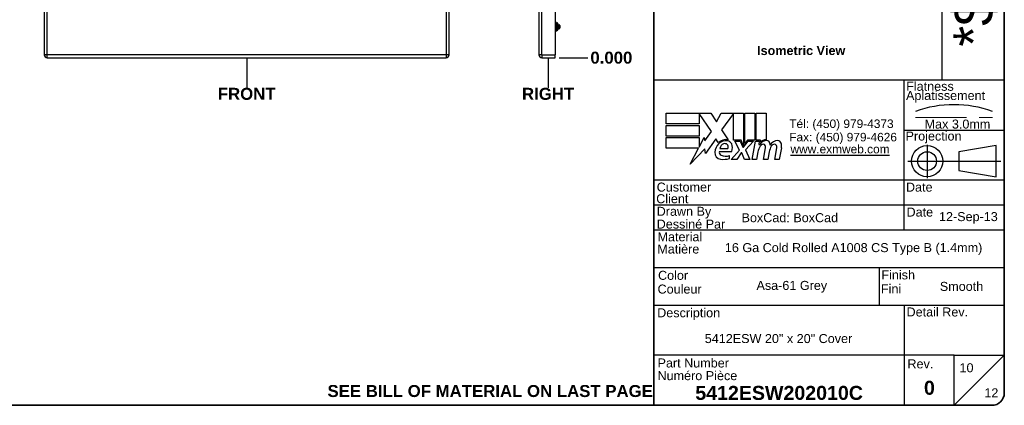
# Model space of a CAD drawing. Header units: inches. Extents: x 0 to 101, y -11 to 66.
# Tile 93 of 118: x 41 to 100, y 2 to 25. Entities that reach past the tile are written whole.
import ezdxf
from ezdxf.enums import TextEntityAlignment as Align

# ---------------------------------------------------------------- set-up
doc = ezdxf.new("R2010")
doc.units = ezdxf.units.IN
doc.header["$LTSCALE"] = 6.067211
doc.header["$MEASUREMENT"] = 0
doc.linetypes.add('CHAIN', pattern=[0.7087, 0.4724, -0.0591, 0.1181, -0.0591])
doc.linetypes.add('DASHED', pattern=[0.2067, 0.1654, -0.0413])
doc.layers.get('0').update_dxf_attribs({"lineweight": 25})
for name, color, linetype, lineweight in [('Centerline(ANSI)', 7, 'Continuous', 25), ('Dimensions(ANSI)', 7, 'Continuous', 25), ('Sketch Geometry(ANSI)', 7, 'Continuous', 25), ('Symbols(ANSI)', 7, 'Continuous', 25), ('Visible Edges(ANSI)', 7, 'Continuous', 25), ('Visible Tangent Edges(ANSI)', 7, 'Continuous', 25)]:
    doc.layers.add(name, color=color, linetype=linetype, lineweight=lineweight)
doc.styles.add('Current-ANSI', font='arial.ttf')
doc.styles.add('Dimension-ANSI', font='arialbd.ttf')
doc.styles.add('Text Style44', font='arialbd.ttf')
doc.styles.add('Text Style83', font='FRE3OF9X.TTF')
doc.dimstyles.new('INCH-ANSI', dxfattribs={"dimscale": 6.067211, "dimtxt": 0.12, "dimasz": 0.098425, "dimexe": 0.04, "dimexo": 0.04, "dimgap": 0.031496, "dimtad": 0, "dimtih": 1, "dimtoh": 1, "dimdec": 3, "dimrnd": 1e-08, "dimzin": 0, "dimdsep": 46, "dimtxsty": 'Dimension-ANSI', "dimcen": 0.09, "dimdle": 0.312, "dimclrd": 179, "dimclre": 179, "dimclrt": 7, "dimadec": 1, "dimazin": 0, "dimtfac": 1, "dimtdec": 3, "dimtofl": 0, "dimtmove": 0, "dimatfit": 3, "dimfxl": 1, "dimtolj": 1, "dimtzin": 4, "dimlwd": 25, "dimlwe": 25, "dimarcsym": 0})

# ---------------------------------------------------------------- blocks, each defined once
blk = doc.blocks.new('Title Blocks EXM - ANSI B')
for p, q in [((13.3719, 3.063), (13.3719, 3.17)), ((13.3719, 3.17), (13.8179, 3.17)), ((13.8239, 2.989), (13.7009, 3.1679)), ((13.7009, 3.1679), (13.7009, 3.063)), ((13.8179, 3.17), (13.8766, 3.0829)), ((13.8766, 3.0829), (13.9229, 3.17)), ((13.9229, 3.17), (14.1459, 3.17)), ((14.0459, 3.1658), (13.9239, 3.0025)), ((14.0459, 2.9005), (14.0459, 3.1658)), ((14.1459, 3.17), (14.1459, 2.8416)), ((14.1599, 3.17), (14.2589, 3.17)), ((14.1599, 2.866), (14.1599, 3.17)), ((14.2589, 3.17), (14.2589, 2.9005)), ((14.2729, 3.17), (14.3719, 3.17)), ((14.2729, 2.9005), (14.2729, 3.17)), ((14.3719, 3.17), (14.3719, 2.905)), ((13.7009, 3.063), (13.3719, 3.063)), ((13.3719, 3.049), (13.7009, 3.049)), ((13.3719, 2.942), (13.3719, 3.049)), ((13.7009, 3.049), (13.7009, 2.942)), ((13.7584, 2.8954), (13.8239, 2.989)), ((13.9239, 3.0025), (13.9929, 2.903)), ((13.7009, 2.942), (13.3719, 2.942)), ((13.3719, 2.82), (13.3719, 2.927)), ((13.3719, 2.927), (13.7009, 2.927)), ((13.7009, 2.831), (13.7519, 2.929)), ((13.7009, 2.927), (13.7009, 2.831)), ((13.7519, 2.929), (13.7584, 2.8954)), ((13.8699, 2.9145), (13.7651, 2.7677)), ((13.893, 2.876), (13.8699, 2.9145)), ((14.1209, 2.9005), (14.0459, 2.9005)), ((14.0589, 2.891), (14.1129, 2.891)), ((14.1049, 2.802), (14.0589, 2.891)), ((14.1129, 2.891), (14.1389, 2.8297)), ((14.1459, 2.8416), (14.1209, 2.9005)), ((14.1459, 2.8297), (14.1904, 2.891)), ((14.1849, 2.9005), (14.1599, 2.866)), ((14.2449, 2.891), (14.1639, 2.8026)), ((14.2589, 2.9005), (14.1849, 2.9005)), ((14.1904, 2.891), (14.2449, 2.891)), ((14.2319, 2.709), (14.264, 2.891)), ((14.264, 2.891), (14.3019, 2.891)), ((14.3139, 2.9005), (14.2729, 2.9005)), ((14.3019, 2.891), (14.2991, 2.859)), ((14.2991, 2.859), (14.3087, 2.859)), ((14.3121, 2.88), (14.3139, 2.9005)), ((13.6951, 2.82), (13.3719, 2.82)), ((13.6123, 2.661), (13.6951, 2.82)), ((13.7585, 2.815), (13.6123, 2.661)), ((13.7651, 2.7677), (13.7585, 2.815)), ((13.9049, 2.788), (14.0269, 2.788)), ((13.9099, 2.818), (13.9899, 2.818)), ((14.0229, 2.709), (14.1049, 2.802)), ((14.1219, 2.774), (14.0769, 2.709)), ((14.1299, 2.774), (14.1219, 2.774)), ((14.1549, 2.709), (14.1299, 2.774)), ((14.1389, 2.8297), (14.1459, 2.8297)), ((14.1639, 2.8026), (14.2089, 2.709)), ((14.2891, 2.784), (14.2759, 2.709)), ((14.3449, 2.709), (14.3651, 2.824)), ((14.4021, 2.784), (14.3889, 2.709)), ((14.4568, 2.709), (14.4771, 2.824)), ((14.523, 2.8232), (14.5008, 2.709)), ((14.0049, 2.718), (14.0049, 2.748)), ((14.0769, 2.709), (14.0229, 2.709)), ((14.2089, 2.709), (14.1549, 2.709)), ((14.2759, 2.709), (14.2319, 2.709)), ((14.3889, 2.709), (14.3449, 2.709)), ((14.5008, 2.709), (14.4568, 2.709))]:
    blk.add_line(p, q)
for centre, radius, start, end in [((13.9913, 2.772), 0.1327, 134.16843, 176.56465), ((13.9683, 2.7958), 0.11, 77.07905, 133.17854), ((13.9683, 2.7958), 0.0996, 80.40854, 134.16843), ((13.9654, 2.8111), 0.056, 109.37968, 172.99755), ((13.959, 2.8295), 0.0365, 51.16516, 109.37968), ((13.9619, 2.8332), 0.0318, 331.45471, 51.16516), ((13.9805, 2.8435), 0.0507, 23.84447, 85.08017), ((13.9409, 2.826), 0.094, 336.15553, 23.84447), ((14.3761, 2.8159), 0.08, 89.47765, 147.41137), ((14.3463, 2.8176), 0.042, 96.03001, 147.59924), ((14.3702, 2.825), 0.08, 88.79525, 136.5849), ((14.344, 2.8395), 0.02, 23.55712, 96.03001), ((14.3766, 2.8621), 0.0338, 16.9928, 89.47765), ((14.3171, 2.8439), 0.096, 3.6169, 16.9928), ((14.4864, 2.814), 0.0819, 89.6788, 153.95078), ((14.4583, 2.8176), 0.042, 96.10268, 147.60833), ((14.456, 2.8395), 0.02, 23.54875, 96.10268), ((14.4867, 2.8609), 0.035, 18.47479, 89.6788), ((14.4288, 2.8415), 0.096, 349, 18.47479), ((13.9245, 2.776), 0.0658, 176.56465, 261.56052), ((13.9355, 2.7789), 0.032, 163.52609, 244.67838), ((14.4417, 2.757), 0.155, 147.59924, 170), ((14.3248, 2.8311), 0.041, 350, 23.55712), ((14.5551, 2.7593), 0.155, 148.55841, 170.82565), ((14.4367, 2.8311), 0.041, 349.9922, 23.54875), ((13.9446, 2.9112), 0.2024, 261.56052, 287.33425), ((13.9656, 2.8424), 0.1023, 244.67838, 292.56091)]:
    blk.add_arc(centre, radius, start, end)
at = {"layer": 'Centerline(ANSI)', "linetype": 'DASHED', "lineweight": 18, "ltscale": 0.507983}
blk.add_line((15.8615, 3.1283), (16.6325, 3.1283), dxfattribs=at)
at = {"layer": 'Centerline(ANSI)', "linetype": 'CHAIN', "ltscale": 0.185148}
blk.add_line((15.979, 2.8548), (15.979, 2.5213), dxfattribs=at)
at = {"layer": 'Centerline(ANSI)', "linetype": 'CHAIN', "ltscale": 0.437897}
blk.add_line((15.7859, 2.691), (16.7169, 2.691), dxfattribs=at)
at = {"layer": 'Sketch Geometry(ANSI)'}
for p, q in [((13.25, 10.687), (16.625, 10.687)), ((13.5, 10.687), (13.5, 8.625)), ((15.375, 10.687), (15.375, 8.625)), ((16.125, 10.687), (16.125, 3.5)), ((16.75, 10.562), (16.75, 0.375)), ((13.25, 10.5), (16.75, 10.5)), ((13.25, 10.125), (16.75, 10.125)), ((13.25, 9.75), (16.75, 9.75)), ((16.75, 9.375), (13.25, 9.375)), ((13.25, 9), (16.75, 9)), ((16.75, 9), (16.75, 8.625)), ((13.25, 8.625), (16.75, 8.625)), ((16.75, 3.5), (13.25, 3.5)), ((15.75, 2), (15.75, 3.5)), ((15.75, 3), (16.75, 3)), ((16.6692, 2.847), (16.2942, 2.7845)), ((16.2942, 2.7845), (16.2942, 2.5975)), ((16.6692, 2.535), (16.6692, 2.847)), ((16.2942, 2.5975), (16.6692, 2.535)), ((16.75, 2.5), (13.25, 2.5)), ((16.75, 2.25), (13.25, 2.25)), ((16.75, 2), (13.25, 2)), ((13.25, 1.6292), (16.75, 1.6292)), ((15.4988, 1.6292), (15.4988, 1.25)), ((13.25, 1.25), (16.75, 1.25)), ((15.75, 1.25), (15.75, 0.75)), ((15.75, 0.75), (13.25, 0.75)), ((16.25, 0.75), (15.75, 0.75)), ((15.75, 0.75), (15.75, 0.25)), ((16.25, 0.25), (16.25, 0.75)), ((16.25, 0.75), (16.75, 0.75)), ((16.25, 0.25), (16.75, 0.75)), ((16.625, 0.25), (13.25, 0.25))]:
    blk.add_line(p, q, dxfattribs=at)
at = {"layer": 'Sketch Geometry(ANSI)', "linetype": 'Continuous', "lineweight": 35}
for p, q in [((13.25, 8.625), (13.25, 10.687)), ((13.25, 8.625), (13.25, 3.5)), ((13.25, 0.25), (13.25, 3.5))]:
    blk.add_line(p, q, dxfattribs=at)
at = {"layer": 'Sketch Geometry(ANSI)'}
for radius in [0.156, 0.0935]:
    blk.add_circle((15.979, 2.691), radius, dxfattribs=at)
for centre, radius, start, end in [((16.625, 10.562), 0.125, 0, 90), ((16.247, 2.1118), 1.1434, 70.29735, 109.70265), ((16.625, 0.375), 0.125, 270, 0)]:
    blk.add_arc(centre, radius, start, end, dxfattribs=at)
at = {"layer": 'Symbols(ANSI)', "color": 7, "char_height": 0.09, "style": 'Current-ANSI'}
for s, insert, width, attachment_point in [('No.', (13.3727, 10.5947), 0.250391, 5), ('Revisions', (14.4395, 10.5958), 1.873306, 5), ('Date', (15.7494, 10.5928), 0.751347, 5), ('By/Par', (16.4354, 10.5938), 0.622018, 5), ('BoxCad: BoxCad', (14.1257, 2.1251), 1.623619, 4), ('Date', (15.7734, 2.1356), 0.265541, 7), ('Rev.', (15.7827, 0.6181), 0.258544, 7)]:
    blk.add_mtext(s, dxfattribs=dict(at, insert=insert, width=width, attachment_point=attachment_point))
for s, insert, attachment_point in [('\\fArial|b1|i0;{\\H0.0900;Isometric View}', (14.2811, 3.8417), 1), ('Flatness', (15.7699, 3.3932), 7), ('Aplatissement', (15.7685, 3.2751), 7), ('Max 3.0mm', (15.9539, 3.0153), 7), ('Projection', (15.7637, 2.8698), 7), ('Customer', (13.2778, 2.3855), 7), ('Date', (15.7677, 2.385), 7), ('Client', (13.273, 2.269), 7), ('Drawn By', (13.2779, 2.1175), 7), ('Dessiné Par', (13.2779, 2.0156), 7), ('Material', (13.2861, 1.8886), 7), ('Matière', (13.2843, 1.7661), 7), ('Color', (13.2914, 1.5033), 7), ('Finish', (15.5226, 1.5076), 7), ('Couleur', (13.2867, 1.3658), 7), ('Fini', (15.5179, 1.37), 7), ('Description', (13.2829, 1.1031), 7), ('Detail Rev.', (15.7736, 1.137), 7), ('Part Number', (13.2867, 0.6271), 7), ('Numéro Pièce', (13.2862, 0.5004), 7)]:
    blk.add_mtext(s, dxfattribs=dict(at, insert=insert, attachment_point=attachment_point))
at = {"layer": 'Symbols(ANSI)', "color": 7, "insert": (14.6019, 3.1074), "char_height": 0.085, "attachment_point": 1, "line_spacing_factor": 0.944221, "style": 'Current-ANSI'}
blk.add_mtext('\\fArial|b0|i0;{\\H0.0850;Tél: (450) 979-4373\\PFax: (450) 979-4626}', dxfattribs=at)
at = {"layer": 'Symbols(ANSI)', "color": 5, "true_color": 0x0000ff, "insert": (14.6145, 2.8542), "char_height": 0.085, "attachment_point": 1, "style": 'Dimension-ANSI'}
blk.add_mtext('\\fArial|b0|i0;{\\H0.0850;\\Lwww.exmweb.com}', dxfattribs=at)
at = {"layer": 'Symbols(ANSI)', "color": 7, "style": 'Current-ANSI'}
for tag, p in [('REV1', (13.3753, 10.3127)), ('REV1DATE', (15.7496, 10.31)), ('REV1BY', (16.4371, 10.3133)), ('REV2', (13.3734, 9.9377)), ('REV2DATE', (15.7475, 9.9406)), ('REV2BY', (16.4372, 9.9385)), ('REV3', (13.3741, 9.563)), ('REV3DATE', (15.7516, 9.563)), ('REV3BY', (16.4372, 9.5635)), ('REV4', (13.3766, 9.1879)), ('REV4DATE', (15.7516, 9.1879)), ('REV4BY', (16.4411, 9.1885)), ('REV5', (13.3734, 8.8129)), ('REV5DATE', (15.7516, 8.8129)), ('REV5BY', (16.4379, 8.8113)), ('MFG_APPROVED_DATE', (16.3934, 2.3745)), ('DETAIL_REV', (16.2494, 0.9257))]:
    blk.add_attdef(tag, text='', height=0.09, dxfattribs=at).set_placement(p, align=Align.MIDDLE_CENTER)
for tag, p in [('REV1DESC', (13.5255, 10.3098)), ('REV2DESC', (13.5253, 9.9374)), ('REV3DESC', (13.528, 9.5635)), ('REV4DESC', (13.533, 9.1903)), ('REV5DESC', (13.5322, 8.8113)), ('COMPANY', (14.1202, 2.375))]:
    blk.add_attdef(tag, text='', height=0.09, dxfattribs=at).set_placement(p, align=Align.MIDDLE_LEFT)
at = {"layer": 'Symbols(ANSI)', "color": 7, "style": 'Text Style83'}
blk.add_attdef('BARCODE_001', (16.6422, 3.8355), '', height=0.4, rotation=90, dxfattribs=at)
at = {"layer": 'Symbols(ANSI)', "color": 7}
for tag, p, height, style in [('IDW_DATE_001', (16.0977, 2.0916), 0.09, 'Current-ANSI'), ('MATERIEL_001', (13.9591, 1.7815), 0.09, 'Current-ANSI'), ('COLOR_001', (14.2747, 1.4037), 0.09, 'Current-ANSI'), ('FINISH_001', (16.106, 1.3941), 0.09, 'Current-ANSI'), ('IDW_DESC_001', (13.7581, 0.8726), 0.09, 'Current-ANSI'), ('Sheet_Number_001', (16.3026, 0.5807), 0.09, 'Current-ANSI'), ('IDW_REV_001', (15.9474, 0.3552), 0.14, 'Text Style44'), ('IDW_NAME_001', (13.6637, 0.3043), 0.14, 'Text Style44'), ('Number_of_sheets_001', (16.5509, 0.3301), 0.09, 'Current-ANSI')]:
    blk.add_attdef(tag, p, '', height=height, dxfattribs=dict(at, style=style))
blk = doc.blocks.new('*D18')
at = {"layer": 'Defpoints', "color": 0, "linetype": 'Continuous', "transparency": 16777216}
for p in [(73.029, 22.626), (73.029, 22.626), (75.017, 22.626)]:
    blk.add_point(p, dxfattribs=at)
at = {"layer": 'Dimensions(ANSI)', "color": 179, "linetype": 'Continuous', "lineweight": 25, "true_color": 0x262658, "transparency": 16777216}
blk.add_line((73.271, 22.626), (75.017, 22.626), dxfattribs=at)
at = {"layer": 'Dimensions(ANSI)', "color": 7, "linetype": 'Continuous', "lineweight": 25, "transparency": 16777216, "insert": (76.435, 22.626), "char_height": 0.7281, "attachment_point": 5, "style": 'Dimension-ANSI'}
blk.add_mtext('\\A1;0.000', dxfattribs=at)
blk = doc.blocks.new('*D19')
at = {"layer": 'Defpoints', "color": 0, "linetype": 'Continuous', "transparency": 16777216}
for p in [(73.029, 47.018), (75.017, 47.018), (73.029, 22.626)]:
    blk.add_point(p, dxfattribs=at)
at = {"layer": 'Dimensions(ANSI)', "color": 179, "linetype": 'Continuous', "lineweight": 25, "true_color": 0x262658, "transparency": 16777216}
blk.add_line((73.271, 47.018), (75.017, 47.018), dxfattribs=at)
at = {"layer": 'Dimensions(ANSI)', "color": 7, "linetype": 'Continuous', "lineweight": 25, "transparency": 16777216, "insert": (76.702, 47.018), "char_height": 0.7281, "attachment_point": 5, "style": 'Dimension-ANSI'}
blk.add_mtext('\\A1;19.803', dxfattribs=at)
blk = doc.blocks.new('FRONT-5412ESW202010B_merged.idw')
at = {"layer": 'Sketch Geometry(ANSI)'}
blk.add_line((0, 0.15), (0, -0.15), dxfattribs=at)
at = {"layer": 'Symbols(ANSI)', "color": 7, "insert": (0, -0.2119), "char_height": 0.12, "attachment_point": 5, "style": 'Dimension-ANSI'}
blk.add_mtext('\\fArial|b1|i0;FRONT', dxfattribs=at)
blk = doc.blocks.new('RIGHT')
at = {"layer": 'Sketch Geometry(ANSI)'}
blk.add_line((0, 0.15), (0, -0.15), dxfattribs=at)
at = {"layer": 'Symbols(ANSI)', "color": 7, "insert": (0, -0.2119), "char_height": 0.12, "attachment_point": 5, "style": 'Dimension-ANSI'}
blk.add_mtext('\\fArial|b1|i0;RIGHT', dxfattribs=at)
blk = doc.blocks.new('Borders 10_EXM - B (Inch)')
at = {"layer": 'Sketch Geometry(ANSI)', "linetype": 'Continuous', "lineweight": 35}
for p, q in [((16.5229, 0.3795), (16.5229, 10.5665)), ((0.3979, 0.2545), (16.3979, 0.2545))]:
    blk.add_line(p, q, dxfattribs=at)
blk.add_arc((16.3979, 0.3795), 0.125, 270, 0, dxfattribs=at)
at = {"layer": 'Symbols(ANSI)', "color": 7, "style": 'Current-ANSI'}
blk.add_attdef('FILENAME_AND_PATH_001', (5.9016, 10.7181), '', height=0.09, dxfattribs=at)

msp = doc.modelspace()

# ---------------------------------------------------------------- linework, layer by layer
at = {"layer": 'Visible Edges(ANSI)'}
for p, q in [((42.0684, 46.8385), (42.0684, 22.8056)), ((66.6026, 22.8056), (66.6026, 46.8385)), ((72.0433, 46.8385), (72.0433, 22.8056)), ((73.0287, 46.8385), (73.0287, 22.8056)), ((73.0287, 24.7801), (73.0802, 24.7801)), ((73.1284, 24.737), (73.1526, 24.737)), ((73.2011, 24.6885), (73.2011, 24.3248)), ((73.2223, 24.6172), (73.218, 24.6172)), ((73.224, 24.6158), (73.2234, 24.6164)), ((73.224, 24.6158), (73.224, 24.6152)), ((73.224, 24.6158), (73.2822, 24.6158)), ((73.224, 24.6152), (73.224, 24.551)), ((73.224, 24.551), (73.224, 24.4425)), ((73.321, 24.577), (73.321, 24.4363)), ((73.0287, 24.2332), (73.0802, 24.2332)), ((73.1284, 24.2763), (73.1526, 24.2763)), ((73.2011, 24.4434), (73.2017, 24.4432)), ((73.2028, 24.4131), (73.2011, 24.414)), ((73.2055, 24.3794), (73.2011, 24.3838)), ((73.224, 24.3975), (73.2234, 24.3969)), ((73.224, 24.4425), (73.224, 24.3975)), ((73.224, 24.3975), (73.2822, 24.3975)), ((73.0287, 22.6258), (73.0287, 22.8056)), ((42.2482, 22.6258), (66.4228, 22.6258)), ((72.2231, 22.6258), (73.0287, 22.6258))]:
    msp.add_line(p, q, dxfattribs=at)
at = {"layer": 'Visible Edges(ANSI)', "flags": 128}
for points in [[(73.2011, 24.6386), (73.202, 24.6377), (73.2029, 24.6368), (73.2038, 24.6359), (73.2046, 24.6351), (73.2055, 24.6342), (73.2064, 24.6333), (73.2073, 24.6324), (73.2082, 24.6315), (73.209, 24.6306), (73.2099, 24.6297), (73.2108, 24.6288), (73.2117, 24.6279), (73.2126, 24.627), (73.2134, 24.6262), (73.2143, 24.6253), (73.2152, 24.6244), (73.2161, 24.6235), (73.217, 24.6226), (73.2179, 24.6217), (73.2187, 24.6208), (73.2196, 24.6199), (73.2205, 24.619), (73.2214, 24.6181), (73.2223, 24.6172)], [(73.2223, 24.6131), (73.2214, 24.6139), (73.2205, 24.6148), (73.2196, 24.6157), (73.2187, 24.6165), (73.2179, 24.6174), (73.217, 24.6182), (73.2161, 24.6191), (73.2152, 24.62), (73.2143, 24.6208), (73.2134, 24.6217), (73.2126, 24.6225), (73.2117, 24.6234), (73.2108, 24.6242), (73.2099, 24.6251), (73.209, 24.6259), (73.2082, 24.6268), (73.2073, 24.6276), (73.2064, 24.6285), (73.2055, 24.6293), (73.2046, 24.6302), (73.2038, 24.631), (73.2029, 24.6319), (73.202, 24.6327), (73.2011, 24.6336)], [(73.2011, 24.5747), (73.202, 24.5745), (73.2029, 24.5742), (73.2038, 24.574), (73.2046, 24.5737), (73.2055, 24.5735), (73.2064, 24.5733), (73.2073, 24.573), (73.2082, 24.5728), (73.209, 24.5725), (73.2099, 24.5723), (73.2108, 24.572), (73.2117, 24.5718), (73.2126, 24.5715), (73.2134, 24.5713), (73.2143, 24.571), (73.2152, 24.5707), (73.2161, 24.5705), (73.217, 24.5702), (73.2179, 24.5699), (73.2187, 24.5697), (73.2196, 24.5694), (73.2205, 24.5691), (73.2214, 24.5689), (73.2223, 24.5686)], [(73.2223, 24.5686), (73.2214, 24.5685), (73.2205, 24.5684), (73.2196, 24.5683), (73.2187, 24.5682), (73.2178, 24.5682), (73.217, 24.5681), (73.2161, 24.568), (73.2152, 24.5679), (73.2143, 24.5678), (73.2134, 24.5677), (73.2126, 24.5676), (73.2117, 24.5675), (73.2108, 24.5674), (73.2099, 24.5674), (73.209, 24.5673), (73.2082, 24.5672), (73.2073, 24.5671), (73.2064, 24.567), (73.2055, 24.5669), (73.2046, 24.5668), (73.2038, 24.5667), (73.2029, 24.5667), (73.202, 24.5666), (73.2011, 24.5665)], [(73.2223, 24.5331), (73.2214, 24.5334), (73.2205, 24.5336), (73.2196, 24.5339), (73.2187, 24.5341), (73.2179, 24.5344), (73.217, 24.5346), (73.2161, 24.5349), (73.2152, 24.5351), (73.2143, 24.5354), (73.2134, 24.5356), (73.2126, 24.5359), (73.2117, 24.5361), (73.2108, 24.5364), (73.2099, 24.5366), (73.209, 24.5368), (73.2082, 24.5371), (73.2073, 24.5373), (73.2064, 24.5375), (73.2055, 24.5378), (73.2046, 24.538), (73.2038, 24.5382), (73.2029, 24.5384), (73.202, 24.5387), (73.2011, 24.5389)], [(73.2223, 24.6172), (73.2224, 24.6171), (73.2225, 24.617), (73.2227, 24.617), (73.2228, 24.6169), (73.2229, 24.6168), (73.223, 24.6167), (73.2231, 24.6166), (73.2232, 24.6165), (73.2233, 24.6164), (73.2234, 24.6164), (73.2235, 24.6163), (73.2235, 24.6162), (73.2236, 24.6161), (73.2237, 24.616), (73.2237, 24.6159), (73.2238, 24.6158), (73.2238, 24.6158), (73.2239, 24.6157), (73.2239, 24.6156), (73.2239, 24.6155), (73.2239, 24.6154), (73.224, 24.6153), (73.224, 24.6153), (73.224, 24.6152)], [(73.224, 24.6152), (73.224, 24.6151), (73.224, 24.615), (73.2239, 24.6149), (73.2239, 24.6148), (73.2239, 24.6147), (73.2239, 24.6147), (73.2238, 24.6146), (73.2238, 24.6145), (73.2237, 24.6144), (73.2237, 24.6143), (73.2236, 24.6142), (73.2235, 24.6141), (73.2235, 24.6141), (73.2234, 24.614), (73.2233, 24.6139), (73.2232, 24.6138), (73.2231, 24.6137), (73.223, 24.6136), (73.2229, 24.6135), (73.2228, 24.6134), (73.2226, 24.6134), (73.2225, 24.6133), (73.2224, 24.6132), (73.2223, 24.6131)], [(73.2223, 24.5686), (73.2224, 24.5679), (73.2225, 24.5671), (73.2227, 24.5664), (73.2228, 24.5657), (73.2229, 24.5649), (73.223, 24.5642), (73.2231, 24.5635), (73.2232, 24.5628), (73.2233, 24.562), (73.2234, 24.5613), (73.2235, 24.5606), (73.2235, 24.5598), (73.2236, 24.5591), (73.2237, 24.5584), (73.2237, 24.5576), (73.2238, 24.5569), (73.2238, 24.5562), (73.2239, 24.5555), (73.2239, 24.5547), (73.2239, 24.554), (73.2239, 24.5532), (73.224, 24.5525), (73.224, 24.5518), (73.224, 24.551)], [(73.224, 24.551), (73.224, 24.5503), (73.224, 24.5495), (73.2239, 24.5488), (73.2239, 24.548), (73.2239, 24.5473), (73.2239, 24.5465), (73.2238, 24.5458), (73.2238, 24.545), (73.2237, 24.5443), (73.2237, 24.5435), (73.2236, 24.5428), (73.2235, 24.5421), (73.2235, 24.5413), (73.2234, 24.5406), (73.2233, 24.5398), (73.2232, 24.5391), (73.2231, 24.5383), (73.223, 24.5376), (73.2229, 24.5368), (73.2228, 24.5361), (73.2226, 24.5353), (73.2225, 24.5346), (73.2224, 24.5339), (73.2223, 24.5331)], [(73.2011, 24.4599), (73.2011, 24.4591), (73.2012, 24.4584), (73.2012, 24.4577), (73.2012, 24.457), (73.2012, 24.4563), (73.2012, 24.4556), (73.2013, 24.4549), (73.2013, 24.4542), (73.2013, 24.4535), (73.2013, 24.4527), (73.2014, 24.4521), (73.2014, 24.4514), (73.2014, 24.4507), (73.2014, 24.45), (73.2015, 24.4493), (73.2015, 24.4486), (73.2015, 24.4479), (73.2015, 24.4472), (73.2015, 24.4465), (73.2016, 24.4459), (73.2016, 24.4452), (73.2016, 24.4445), (73.2016, 24.4438), (73.2017, 24.4432)], [(73.2223, 24.4267), (73.2214, 24.4266), (73.2205, 24.4265), (73.2196, 24.4265), (73.2187, 24.4264), (73.2178, 24.4263), (73.217, 24.4263), (73.2161, 24.4262), (73.2152, 24.4261), (73.2143, 24.426), (73.2134, 24.426), (73.2126, 24.4259), (73.2117, 24.4258), (73.2108, 24.4257), (73.2099, 24.4257), (73.209, 24.4256), (73.2082, 24.4255), (73.2073, 24.4255), (73.2064, 24.4254), (73.2055, 24.4253), (73.2046, 24.4252), (73.2038, 24.4252), (73.2029, 24.4251), (73.202, 24.425), (73.2011, 24.425)], [(73.2017, 24.4432), (73.2025, 24.4438), (73.2034, 24.4444), (73.2042, 24.4451), (73.2051, 24.4457), (73.206, 24.4463), (73.2068, 24.4469), (73.2077, 24.4476), (73.2085, 24.4482), (73.2094, 24.4488), (73.2102, 24.4494), (73.2111, 24.4501), (73.212, 24.4507), (73.2128, 24.4513), (73.2137, 24.4519), (73.2145, 24.4525), (73.2154, 24.4532), (73.2162, 24.4538), (73.2171, 24.4544), (73.218, 24.455), (73.2188, 24.4556), (73.2197, 24.4562), (73.2205, 24.4568), (73.2214, 24.4574), (73.2223, 24.458)], [(73.2223, 24.4267), (73.2214, 24.4261), (73.2206, 24.4256), (73.2198, 24.425), (73.219, 24.4245), (73.2182, 24.4239), (73.2174, 24.4234), (73.2166, 24.4228), (73.2158, 24.4222), (73.215, 24.4217), (73.2142, 24.4211), (73.2133, 24.4206), (73.2125, 24.42), (73.2117, 24.4194), (73.2109, 24.4189), (73.2101, 24.4183), (73.2093, 24.4177), (73.2085, 24.4172), (73.2077, 24.4166), (73.2069, 24.416), (73.206, 24.4154), (73.2052, 24.4149), (73.2044, 24.4143), (73.2036, 24.4137), (73.2028, 24.4131)], [(73.2028, 24.4131), (73.2029, 24.4105), (73.203, 24.408), (73.2032, 24.4055), (73.2033, 24.4031), (73.2034, 24.4009), (73.2035, 24.3987), (73.2036, 24.3967), (73.2038, 24.3947), (73.2039, 24.3929), (73.204, 24.3912), (73.2041, 24.3896), (73.2042, 24.388), (73.2043, 24.3867), (73.2045, 24.3854), (73.2046, 24.3842), (73.2047, 24.3832), (73.2048, 24.3823), (73.2049, 24.3815), (73.2051, 24.3808), (73.2052, 24.3803), (73.2053, 24.3798), (73.2054, 24.3795), (73.2055, 24.3794), (73.2057, 24.3793)], [(73.2057, 24.3793), (73.2064, 24.38), (73.207, 24.3807), (73.2077, 24.3814), (73.2084, 24.3821), (73.2091, 24.3828), (73.2098, 24.3835), (73.2105, 24.3842), (73.2112, 24.3849), (73.2119, 24.3856), (73.2126, 24.3863), (73.2133, 24.387), (73.214, 24.3877), (73.2147, 24.3884), (73.2153, 24.3891), (73.216, 24.3898), (73.2167, 24.3905), (73.2174, 24.3912), (73.2181, 24.3919), (73.2188, 24.3926), (73.2195, 24.3933), (73.2202, 24.394), (73.2209, 24.3947), (73.2216, 24.3954), (73.2223, 24.3961)], [(73.2223, 24.458), (73.2224, 24.4574), (73.2225, 24.4568), (73.2227, 24.4561), (73.2228, 24.4555), (73.2229, 24.4548), (73.223, 24.4542), (73.2231, 24.4535), (73.2232, 24.4529), (73.2233, 24.4523), (73.2234, 24.4516), (73.2235, 24.451), (73.2235, 24.4503), (73.2236, 24.4497), (73.2237, 24.449), (73.2237, 24.4484), (73.2238, 24.4477), (73.2238, 24.4471), (73.2239, 24.4464), (73.2239, 24.4458), (73.2239, 24.4451), (73.2239, 24.4445), (73.224, 24.4438), (73.224, 24.4432), (73.224, 24.4425)], [(73.224, 24.4425), (73.224, 24.4419), (73.224, 24.4412), (73.2239, 24.4405), (73.2239, 24.4399), (73.2239, 24.4392), (73.2239, 24.4385), (73.2238, 24.4379), (73.2238, 24.4372), (73.2237, 24.4365), (73.2237, 24.4359), (73.2236, 24.4352), (73.2235, 24.4346), (73.2235, 24.4339), (73.2234, 24.4333), (73.2233, 24.4326), (73.2232, 24.4319), (73.2231, 24.4313), (73.223, 24.4306), (73.2229, 24.43), (73.2228, 24.4293), (73.2226, 24.4287), (73.2225, 24.428), (73.2224, 24.4273), (73.2223, 24.4267)], [(73.2223, 24.3961), (73.2223, 24.3961), (73.2224, 24.3962), (73.2224, 24.3962), (73.2225, 24.3962), (73.2225, 24.3963), (73.2226, 24.3963), (73.2226, 24.3963), (73.2227, 24.3964), (73.2227, 24.3964), (73.2228, 24.3965), (73.2228, 24.3965), (73.2229, 24.3965), (73.2229, 24.3966), (73.223, 24.3966), (73.223, 24.3966), (73.223, 24.3967), (73.2231, 24.3967), (73.2231, 24.3967), (73.2232, 24.3968), (73.2232, 24.3968), (73.2232, 24.3968), (73.2233, 24.3969), (73.2233, 24.3969), (73.2234, 24.3969)]]:
    msp.add_lwpolyline(points, dxfattribs=at)
at = {"layer": 'Visible Edges(ANSI)'}
for centre, radius, start, end in [((73.0802, 24.7558), 0.0242, 6.406554, 90), ((73.1284, 24.7613), 0.0242, 186.406554, 270), ((73.1526, 24.6885), 0.0485, 0, 90), ((73.2822, 24.577), 0.0388, 0, 90), ((73.0802, 24.2575), 0.0242, 270, 353.593446), ((73.1284, 24.2521), 0.0242, 90, 173.593446), ((73.1526, 24.3248), 0.0485, 270, 0), ((73.2822, 24.4363), 0.0388, 270, 0), ((42.2482, 22.8056), 0.1798, 180, 270), ((66.4228, 22.8056), 0.1798, 270, 0), ((72.2231, 22.8056), 0.1798, 180, 270)]:
    msp.add_arc(centre, radius, start, end, dxfattribs=at)
at = {"layer": 'Visible Tangent Edges(ANSI)'}
for p, q in [((42.2482, 22.8056), (42.2482, 46.8385)), ((66.4228, 46.8385), (66.4228, 22.8056)), ((72.2231, 22.8056), (72.2231, 46.8385)), ((73.0287, 24.7768), (73.0802, 24.7768)), ((73.0802, 24.6522), (73.0287, 24.6522)), ((73.0287, 24.6313), (73.0802, 24.6313)), ((73.0802, 24.7768), (73.0802, 24.7801)), ((73.0802, 24.6313), (73.0802, 24.6522)), ((73.0802, 24.6313), (73.1043, 24.6326)), ((73.1284, 24.737), (73.1284, 24.2763)), ((73.1526, 24.2763), (73.1526, 24.737)), ((73.2822, 24.3975), (73.2822, 24.6158)), ((73.0802, 24.3821), (73.0287, 24.3821)), ((73.0287, 24.3611), (73.0802, 24.3611)), ((73.0802, 24.2365), (73.0287, 24.2365)), ((73.1043, 24.3807), (73.0802, 24.3821)), ((73.0802, 24.3611), (73.0802, 24.3821)), ((73.0802, 24.2332), (73.0802, 24.2365)), ((42.2482, 22.8056), (42.0684, 22.8056)), ((66.4228, 22.8056), (42.2482, 22.8056)), ((42.2482, 22.6258), (42.2482, 22.8056)), ((66.4228, 22.8056), (66.4228, 22.6258)), ((66.6026, 22.8056), (66.4228, 22.8056)), ((72.2231, 22.8056), (72.0433, 22.8056)), ((72.2231, 22.8056), (72.2231, 22.6258)), ((72.2231, 22.8056), (73.0287, 22.8056))]:
    msp.add_line(p, q, dxfattribs=at)
at = {"layer": 'Visible Tangent Edges(ANSI)', "flags": 128}
for points in [[(73.0802, 24.7768), (73.0811, 24.7716), (73.0824, 24.7664), (73.0842, 24.7612), (73.0862, 24.756), (73.0884, 24.7509), (73.0906, 24.7457), (73.0928, 24.7406), (73.0948, 24.7354), (73.0966, 24.7302), (73.098, 24.725), (73.0989, 24.7198), (73.0993, 24.7146), (73.0989, 24.7093), (73.098, 24.7041), (73.0966, 24.6989), (73.0949, 24.6937), (73.0928, 24.6885), (73.0906, 24.6834), (73.0884, 24.6782), (73.0862, 24.6731), (73.0842, 24.6679), (73.0824, 24.6627), (73.0811, 24.6575), (73.0802, 24.6522)], [(73.0802, 24.6313), (73.0811, 24.6208), (73.0824, 24.6104), (73.0842, 24.6), (73.0862, 24.5896), (73.0884, 24.5793), (73.0906, 24.569), (73.0928, 24.5587), (73.0948, 24.5484), (73.0966, 24.538), (73.098, 24.5276), (73.0989, 24.5172), (73.0993, 24.5067), (73.0989, 24.4962), (73.098, 24.4858), (73.0966, 24.4754), (73.0949, 24.465), (73.0928, 24.4547), (73.0906, 24.4443), (73.0884, 24.434), (73.0862, 24.4237), (73.0842, 24.4133), (73.0824, 24.4029), (73.0811, 24.3925), (73.0802, 24.3821)], [(73.1043, 24.6326), (73.1047, 24.6393), (73.1054, 24.646), (73.1063, 24.6527), (73.1073, 24.6595), (73.1084, 24.6662), (73.1095, 24.6729), (73.1106, 24.6794), (73.1116, 24.6859), (73.1125, 24.6923), (73.1132, 24.6985), (73.1137, 24.7045), (73.1138, 24.7104), (73.1137, 24.7159), (73.1132, 24.7212), (73.1125, 24.7261), (73.1116, 24.7307), (73.1106, 24.7351), (73.1095, 24.7391), (73.1084, 24.7429), (73.1073, 24.7465), (73.1063, 24.7498), (73.1054, 24.7529), (73.1047, 24.7558), (73.1043, 24.7585)], [(73.1043, 24.3807), (73.1047, 24.3901), (73.1054, 24.3997), (73.1063, 24.4096), (73.1073, 24.4197), (73.1084, 24.43), (73.1095, 24.4404), (73.1106, 24.4511), (73.1116, 24.4619), (73.1125, 24.4729), (73.1132, 24.4841), (73.1137, 24.4953), (73.1138, 24.5067), (73.1137, 24.5181), (73.1132, 24.5294), (73.1125, 24.5406), (73.1116, 24.5515), (73.1106, 24.5623), (73.1095, 24.573), (73.1084, 24.5834), (73.1073, 24.5937), (73.1063, 24.6037), (73.1054, 24.6136), (73.1047, 24.6232), (73.1043, 24.6326)], [(73.0802, 24.3611), (73.0811, 24.3558), (73.0824, 24.3506), (73.0842, 24.3454), (73.0862, 24.3403), (73.0884, 24.3351), (73.0906, 24.33), (73.0928, 24.3248), (73.0948, 24.3196), (73.0966, 24.3145), (73.098, 24.3093), (73.0989, 24.304), (73.0993, 24.2988), (73.0989, 24.2935), (73.098, 24.2883), (73.0966, 24.2831), (73.0949, 24.2779), (73.0928, 24.2728), (73.0906, 24.2676), (73.0884, 24.2624), (73.0862, 24.2573), (73.0842, 24.2521), (73.0824, 24.2469), (73.0811, 24.2417), (73.0802, 24.2365)], [(73.1043, 24.2548), (73.1047, 24.2575), (73.1054, 24.2604), (73.1063, 24.2635), (73.1073, 24.2668), (73.1084, 24.2704), (73.1095, 24.2742), (73.1106, 24.2783), (73.1116, 24.2826), (73.1125, 24.2873), (73.1132, 24.2922), (73.1137, 24.2974), (73.1138, 24.303), (73.1137, 24.3088), (73.1132, 24.3149), (73.1125, 24.3211), (73.1116, 24.3275), (73.1106, 24.3339), (73.1095, 24.3405), (73.1084, 24.3472), (73.1073, 24.3539), (73.1063, 24.3606), (73.1054, 24.3673), (73.1047, 24.374), (73.1043, 24.3807)]]:
    msp.add_lwpolyline(points, dxfattribs=at)
at = {"layer": 'Visible Tangent Edges(ANSI)'}
for centre, major_axis, start_param, end_param in [((73.0802, 24.7558), (0.0241, 0.0027), 0, 1.4740119), ((73.0802, 24.6313), (0.0241, -0.0027), 0.1935688, 1.6675807), ((73.0802, 24.3821), (0.0241, 0.0027), 4.6156046, 6.0896165), ((73.0802, 24.2575), (0.0241, -0.0027), 4.8091734, 6.2831853)]:
    msp.add_ellipse(centre, major_axis=major_axis, ratio=0.8646638, start_param=start_param, end_param=end_param, dxfattribs=at)

# ---------------------------------------------------------------- block references
at = {"xscale": 6.067211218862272, "yscale": 6.067211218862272, "zscale": 6.067211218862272}
for name, p in [('Borders 10_EXM - B (Inch)', (0, 0)), ('FRONT-5412ESW202010B_merged.idw', (54.3355, 21.7181)), ('RIGHT', (72.6013, 21.7181))]:
    msp.add_blockref(name, p, dxfattribs=at)
msp.add_blockref('Title Blocks EXM - ANSI B', (-1.3781, 0.0276), dxfattribs=at).add_auto_attribs({'COLOR_001': 'Asa-61 Grey', 'IDW_DATE_001': '12-Sep-13', 'IDW_REV_001': '0', 'Sheet_Number_001': '10', 'Number_of_sheets_001': '12', 'IDW_DESC_001': '5412ESW 20" x 20" Cover', 'IDW_NAME_001': '5412ESW202010C', 'BARCODE_001': '*$H5412ESW202010C$J*', 'FINISH_001': 'Smooth', 'MATERIEL_001': '16 Ga Cold Rolled A1008 CS Type B (1.4mm)'})

# ---------------------------------------------------------------- texts
at = {"layer": 'Symbols(ANSI)', "color": 7, "insert": (69.0916, 2.4071), "char_height": 0.728065, "width": 19.725467, "attachment_point": 5, "style": 'Dimension-ANSI'}
msp.add_mtext('\\fArial|b1|i0;SEE BILL OF MATERIAL ON LAST PAGE', dxfattribs=at)

# ---------------------------------------------------------------- dimensions: what is measured, and where the dimension line sits
at = {"layer": 'Dimensions(ANSI)', "color": 179, "linetype": 'Continuous', "lineweight": 25, "true_color": 0x262658}
for feature_location, offset, origin, picture, middle in [((73.0287, 47.0183), (1.9887, 0), (73.0287, 22.6258), '*D19', (76.7019, 47.0183)), ((73.0287153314, 22.625761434), (1.9886721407, 0), (73.0287153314, 22.625761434), '*D18', (76.4346699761, 22.625761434))]:
    dim = msp.add_ordinate_dim(feature_location=feature_location, offset=offset, dtype=0, origin=origin, dimstyle='INCH-ANSI', override={"dimgap": 0.031496, "dimtad": 0, "dimdec": 3, "dimlfac": 0.811847, "dimtol": 0, "dimlim": 0, "dimtp": 0, "dimtm": 0, "dimtdec": 3}, dxfattribs=at)
    dim.commit()
    dim.dimension.update_dxf_attribs({"geometry": picture, "text_midpoint": middle})

doc.saveas('drawing.dxf')
